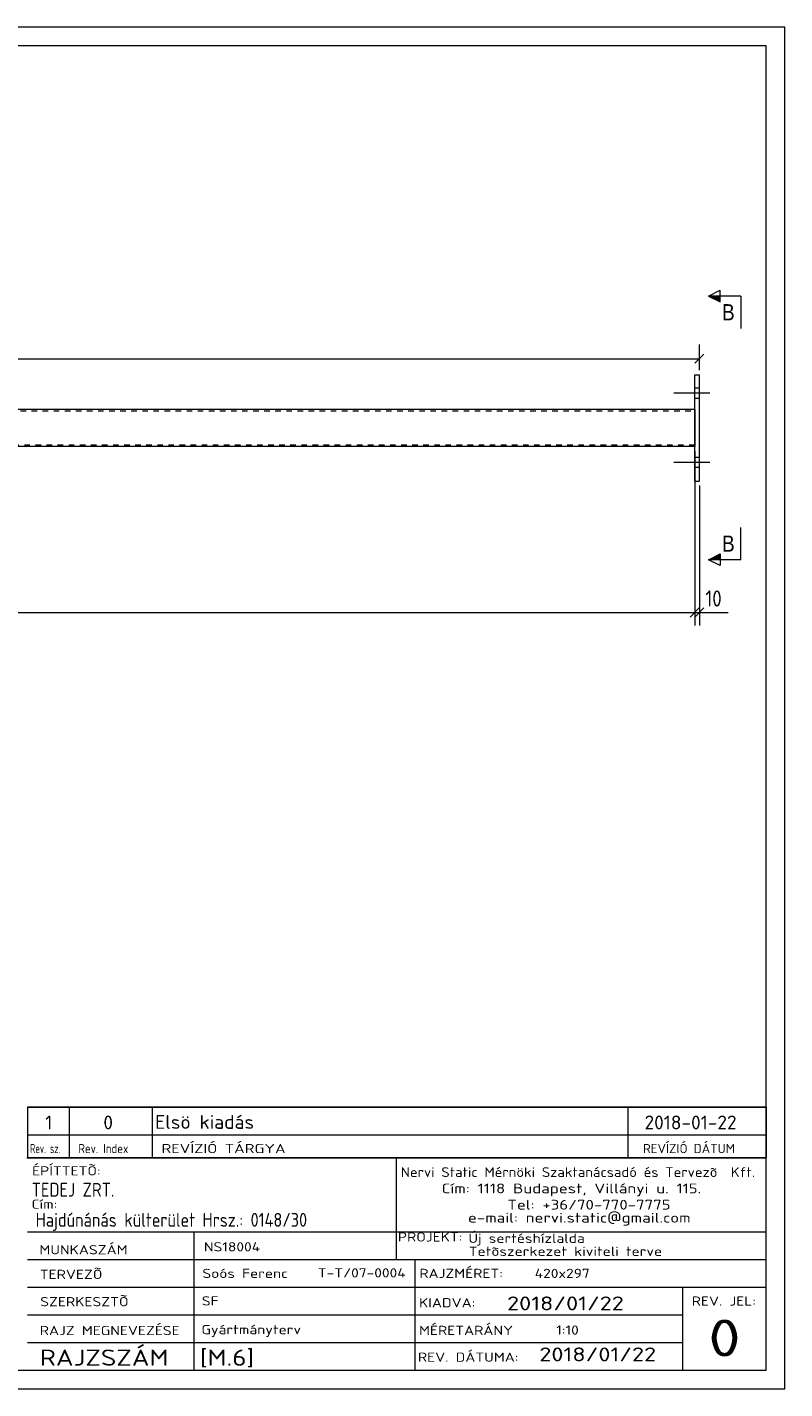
# Model space of a CAD drawing. Header units: millimetres. Extents: x 1 to 419, y 1 to 296.
# Tile 2 of 2: x 255 to 419, y 1 to 296. Entities that reach past the tile are written whole.
import ezdxf

# ---------------------------------------------------------------- set-up
doc = ezdxf.new("R2010")
doc.units = ezdxf.units.MM
doc.header["$LTSCALE"] = 0.6
doc.linetypes.add('XKITLINE00', pattern=[0])
doc.linetypes.add('XKITLINE02', pattern=[4, 2, -2])
for name, color, linetype, lineweight in [('Bolt', 7, 'Continuous', 0), ('DrawingSheet', 5, 'Continuous', 0), ('OtherObjectType', 1, 'Continuous', 0), ('Part', 2, 'Continuous', 0), ('Section', 6, 'Continuous', 0), ('Z-DIMENSIONS', 1, 'Continuous', 0)]:
    doc.layers.add(name, color=color, linetype=linetype, lineweight=lineweight)
doc.styles.add('ARIAL', font='ARIAL.TTF')
doc.styles.add('ISOCPEUR', font='ISOCPEUR.TTF')

msp = doc.modelspace()

# ---------------------------------------------------------------- hatches: boundary and pattern name
at = {"layer": 'Section'}
for points in [[(405, 236.5), (402.5, 237.75), (405, 237.75)], [(405, 180.62), (402.5, 180.62), (405, 181.87)]]:
    msp.add_hatch(color=6, dxfattribs=at).paths.add_polyline_path(points, flags=17)

# ---------------------------------------------------------------- linework, layer by layer
at = {"layer": 'Bolt', "color": 3, "linetype": 'XKITLINE00', "lineweight": 0}
for p, q in [((402.75, 216.68), (395, 216.68)), ((400.5, 217.78), (399.5, 217.78)), ((400.5, 215.58), (399.5, 215.58)), ((402.75, 201.68), (395, 201.68)), ((400.5, 202.78), (399.5, 202.78)), ((400.5, 200.58), (399.5, 200.58))]:
    msp.add_line(p, q, dxfattribs=at)
at = {"layer": 'DrawingSheet', "color": 2, "linetype": 'XKITLINE00', "lineweight": 0}
for p, q in [((419, 296), (1, 296)), ((419, 1), (419, 296)), ((1, 1), (419, 1))]:
    msp.add_line(p, q, dxfattribs=at)
at = {"layer": 'DrawingSheet', "color": 3, "linetype": 'XKITLINE00', "lineweight": 0}
for p, q in [((415, 292), (5, 292)), ((415, 5), (415, 292)), ((5, 5), (415, 5))]:
    msp.add_line(p, q, dxfattribs=at)
at = {"layer": 'OtherObjectType', "color": 7, "linetype": 'XKITLINE00', "lineweight": 0}
for p, q in [((255, 62.05), (415, 62.05)), ((255, 62.05), (255, 56.05)), ((264, 62.05), (264, 56.05)), ((282, 62.05), (282, 56.05)), ((385, 62.05), (385, 56.05)), ((415, 62.05), (415, 56.05)), ((255, 56.05), (255, 51.05)), ((255, 56.05), (415, 56.05)), ((264, 56.05), (264, 51.05)), ((282, 56.05), (282, 51.05)), ((385, 56.05), (385, 51.05)), ((415, 56.05), (415, 51.05)), ((254.84, 51.05), (415, 51.05)), ((415, 51.05), (255, 51.05)), ((334.84, 51), (334.84, 35)), ((414.98, 5), (415, 51.05)), ((254.98, 35), (414.98, 35)), ((290.98, 35), (290.98, 5)), ((334.84, 35), (334.84, 29)), ((254.98, 29), (338.84, 29)), ((338.84, 29), (338.84, 5)), ((338.84, 29), (414.84, 29)), ((254.98, 23), (414.98, 23)), ((396.84, 23), (396.84, 5)), ((254.98, 17), (396.84, 17)), ((254.98, 11), (396.98, 11)), ((254.98, 5), (414.98, 5))]:
    msp.add_line(p, q, dxfattribs=at)
at = {"layer": 'OtherObjectType', "color": 1, "linetype": 'XKITLINE00', "lineweight": 0}
for p, q in [((415, 62.05), (255, 62.05)), ((255, 56.05), (415, 56.05))]:
    msp.add_line(p, q, dxfattribs=at)
at = {"layer": 'Part', "color": 2, "linetype": 'XKITLINE00', "lineweight": 0}
for p, q in [((399.5, 197.68), (399.5, 220.68)), ((399.5, 220.68), (400.5, 220.68)), ((400.5, 197.68), (400.5, 220.68)), ((399.5, 213.18), (210.25, 213.18)), ((399.5, 213.18), (399.5, 205.18)), ((399.5, 205.18), (210.25, 205.18)), ((399.5, 197.68), (400.5, 197.68))]:
    msp.add_line(p, q, dxfattribs=at)
at = {"layer": 'Part', "color": 7, "linetype": 'XKITLINE02', "lineweight": 0}
for p, q in [((210.25, 212.88), (399.5, 212.88)), ((399.5, 205.48), (210.25, 205.48))]:
    msp.add_line(p, q, dxfattribs=at)
at = {"layer": 'Section', "color": 6, "linetype": 'XKITLINE00', "lineweight": 0}
for p, q in [((402.5, 237.75), (405, 239)), ((405, 236.5), (405, 239)), ((402.5, 237.75), (405, 236.5)), ((409.5, 237.75), (402.5, 237.75)), ((409.5, 237.75), (409.5, 230.75)), ((409.5, 180.62), (409.5, 187.62)), ((402.5, 180.62), (405, 181.87)), ((405, 179.37), (402.5, 180.62)), ((409.5, 180.62), (402.5, 180.62)), ((405, 181.87), (405, 179.37))]:
    msp.add_line(p, q, dxfattribs=at)
at = {"layer": 'Z-DIMENSIONS', "color": 7, "linetype": 'XKITLINE00', "lineweight": 0}
for p, q in [((400.5, 221.68), (400.5, 227.23)), ((401.49, 225.17), (399.51, 223.19)), ((17, 224.18), (400.5, 224.18)), ((399.5, 204.18), (399.5, 166.38)), ((399.5, 204.18), (399.5, 166.38)), ((400.5, 196.68), (400.5, 166.38)), ((18, 169.18), (399.5, 169.18)), ((400.49, 170.17), (398.51, 168.19)), ((400.49, 170.17), (398.51, 168.19)), ((399.5, 169.18), (400.5, 169.18)), ((401.49, 170.17), (399.51, 168.19)), ((400.5, 169.18), (406.73, 169.18)), ((400.5, 169.18), (406.73, 169.18))]:
    msp.add_line(p, q, dxfattribs=at)
at = {"layer": 'Z-DIMENSIONS', "color": 3}
for p in [(400.5, 224.18), (399.5, 169.18), (399.5, 169.18), (400.5, 169.18)]:
    msp.add_point(p, dxfattribs=at)

# ---------------------------------------------------------------- texts
at = {"layer": 'OtherObjectType', "color": 7, "style": 'ISOCPEUR'}
for s, height, width, p in [('1', 3, 1.017001, (258.82, 57.2)), ('0', 3, 1.017001, (271.4, 57.2)), ('Elsö kiadás', 3, 1.017001, (282.63, 57.31)), ('2018-01-22', 3, 1.017001, (388.62, 57.2)), ('Rev. sz.', 2, 0.68, (255.54, 52.05)), ('Rev. Index', 2, 0.85, (266, 52.05)), ('REVÍZIÓ TÁRGYA', 2, 1.275, (284, 52.05)), ('REVÍZIÓ DÁTUM', 2, 1.02, (388.28, 52.05)), ('ÉPÍTTETÕ:', 2, 1.211571, (255.96, 47.22)), ('Nervi Static Mérnöki\xa0Szaktanácsadó\xa0és\xa0Tervezõ  Kft.', 2.1176, 1.08375, (335.84, 46.88)), ('TEDEJ ZRT.', 3, 0.85, (255.87, 42.62)), ('Cím:\xa01118 Budapest, Villányi u. 115.', 2.1176, 1.250101, (344.68, 43.35)), ('Cím:', 2, 1.211571, (255.84, 40)), ('Tel:\xa0+36/70-770-7775', 2.1176, 1.250101, (358.91, 39.82)), ('Hajdúnánás külterület Hrsz.: 0148/30', 3, 0.85, (256.73, 36.1)), ('e-mail:\xa0nervi.static@gmail.com', 2.1176, 1.250101, (350.38, 37)), ('MUNKASZÁM', 2, 1.211571, (257.55, 30.12)), ('NS18004', 2, 1.211571, (293.17, 30.76)), ('PROJEKT:', 2, 1.211571, (335.18, 32.9)), ('Új sertéshízlalda', 2, 1.211571, (350.47, 32.6)), ('Tetõszerkezet kiviteli terve', 2, 1.211571, (350.54, 29.78)), ('TERVEZÕ', 2, 1.211571, (257.63, 24.79)), ('Soós Ferenc', 2, 1.211571, (292.84, 25)), ('T-T/07-0004', 2, 1.211571, (317.86, 25.11)), ('RAJZMÉRET:', 2, 1.211571, (339.84, 25)), ('420x297', 2, 1.211571, (364.84, 25)), ('SZERKESZTÕ', 2, 1.211571, (257.72, 18.87)), ('SF', 2, 1.211571, (292.72, 19.04)), ('2018/01/22', 3, 1.275, (358.84, 18)), ('REV. JEL:', 2, 1.211571, (398.84, 19)), ('KIADVA:', 2, 1.211571, (339.78, 18.64)), ('RAJZ MEGNEVEZÉSE', 2, 1.211571, (257.62, 12.62)), ('Gyártmányterv', 2, 1.211571, (292.65, 12.82)), ('MÉRETARÁNY', 2, 1.211571, (339.78, 12.65)), ('1:10', 2, 1.211571, (369.51, 12.72)), ('0', 8, 1.275, (402.45, 8)), ('RAJZSZÁM', 3.5, 1.211571, (257.62, 6)), ('[M.6]', 3.5, 1.211571, (292.3, 5.99)), ('REV. DÁTUMA:', 2, 1.211571, (339.53, 6.85)), ('2018/01/22', 3, 1.275, (365.83, 6.95))]:
    msp.add_text(s, height=height, dxfattribs=dict(at, width=width)).set_placement(p)
at = {"layer": 'Section', "color": 6, "style": 'ARIAL', "width": 0.85}
for p in [(405.39, 232.5), (405.39, 182.37)]:
    msp.add_text('B', height=3.5, dxfattribs=at).set_placement(p)
at = {"layer": 'Z-DIMENSIONS', "color": 3, "style": 'ISOCPEUR', "width": 0.85}
msp.add_text('10', height=3.5, dxfattribs=at).set_placement((401.81, 170.48))

doc.saveas('drawing.dxf')
